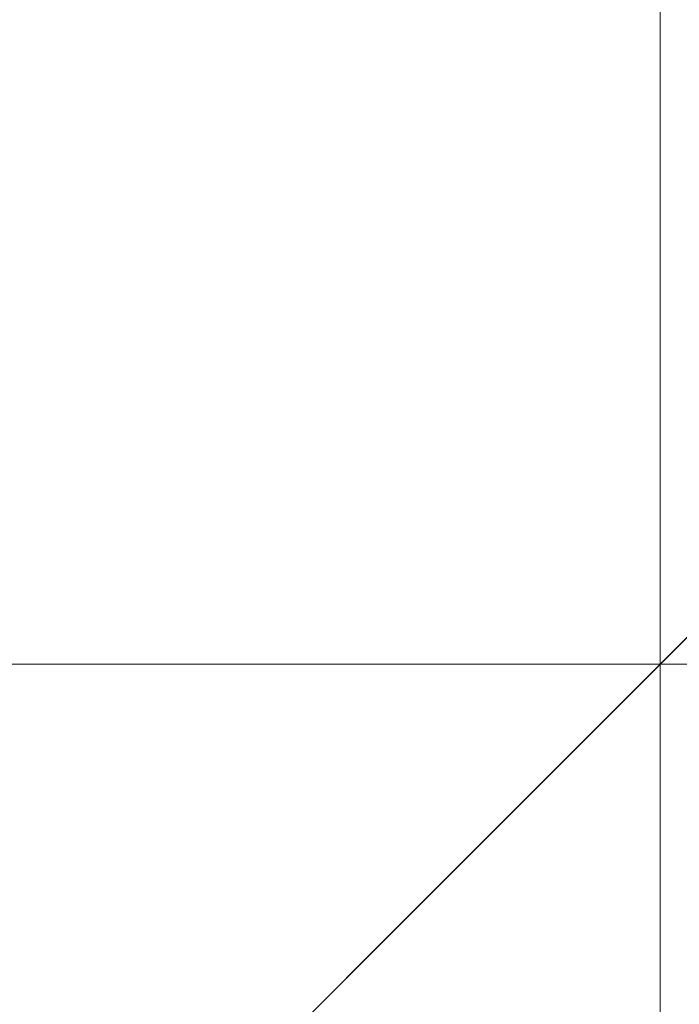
# Model space of a CAD drawing. Header units: millimetres. Extents: x -2623 to 24971, y -2173 to 12621.
# Tile 218 of 256: x 1499.49 to 1500.015, y -100.598 to -99.814. Entities that reach past the tile are written whole.
import ezdxf

# ---------------------------------------------------------------- set-up
doc = ezdxf.new("R2010")
doc.units = ezdxf.units.MM
for name, color, linetype, lineweight in [('Top Dimensions', 4, 'Continuous', 5), ('Top Dimensions @ 0.01', 4, 'Continuous', 5), ('Top Dimensions @ 0.1', 4, 'Continuous', 5), ('Top Dimensions @ 0.25', 4, 'Continuous', 5), ('Top Dimensions @ 0.5', 4, 'Continuous', 5), ('Top Dimensions @ 1 (1)', 4, 'Continuous', 5), ('Top Dimensions @ 1 (2)', 4, 'Continuous', 5), ('Top Dimensions @ 10', 4, 'Continuous', 5), ('Top Dimensions @ 100', 4, 'Continuous', 5), ('Top Dimensions @ 12', 4, 'Continuous', 5), ('Top Dimensions @ 128', 4, 'Continuous', 5), ('Top Dimensions @ 1536', 4, 'Continuous', 5), ('Top Dimensions @ 16 (1)', 4, 'Continuous', 5), ('Top Dimensions @ 16 (2)', 4, 'Continuous', 5), ('Top Dimensions @ 192', 4, 'Continuous', 5), ('Top Dimensions @ 2 (1)', 4, 'Continuous', 5), ('Top Dimensions @ 20', 4, 'Continuous', 5), ('Top Dimensions @ 24', 4, 'Continuous', 5), ('Top Dimensions @ 30', 4, 'Continuous', 5), ('Top Dimensions @ 32', 4, 'Continuous', 5), ('Top Dimensions @ 384', 4, 'Continuous', 5), ('Top Dimensions @ 4 (1)', 4, 'Continuous', 5), ('Top Dimensions @ 4 (2)', 4, 'Continuous', 5), ('Top Dimensions @ 40', 4, 'Continuous', 5), ('Top Dimensions @ 48', 4, 'Continuous', 5), ('Top Dimensions @ 5', 4, 'Continuous', 5), ('Top Dimensions @ 50', 4, 'Continuous', 5), ('Top Dimensions @ 64', 4, 'Continuous', 5), ('Top Dimensions @ 768', 4, 'Continuous', 5), ('Top Dimensions @ 8 (1)', 4, 'Continuous', 5), ('Top Dimensions @ 8 (2)', 4, 'Continuous', 5), ('Top Dimensions @ 96', 4, 'Continuous', 5)]:
    doc.layers.add(name, color=color, linetype=linetype, lineweight=lineweight)
doc.styles.add('Arial-1.500', font='txt', dxfattribs={"height": 1.5})
doc.dimstyles.new('Dim-Style 5', dxfattribs={"dimtxt": 0.18, "dimasz": 1, "dimexe": 0.5, "dimexo": 0, "dimgap": 1, "dimtad": 1, "dimdec": 0, "dimzin": 0, "dimdsep": 46, "dimtxsty": 'Arial-1.500', "dimblk": 'OBLIQUE', "dimcen": 0.09, "dimclrd": 4, "dimclre": 4, "dimclrt": 4, "dimadec": 0, "dimazin": 0, "dimtfac": 1, "dimtdec": 4, "dimtmove": 0, "dimatfit": 1, "dimfxl": 1, "dimfxlon": 1, "dimtolj": 1, "dimtzin": 0, "dimlwd": 5, "dimlwe": 5, "dimarcsym": 0})

# ---------------------------------------------------------------- blocks, each defined once
blk = doc.blocks.new('_Oblique')
at = {"color": 0, "linetype": 'ByBlock', "lineweight": -2}
blk.add_line((-0.5, -0.5), (0.5, 0.5), dxfattribs=at)
blk = doc.blocks.new('*D134')
at = {"layer": 'Defpoints', "color": 0}
for p in [(0, 0), (1500, 0), (1500, -100.32715)]:
    blk.add_point(p, dxfattribs=at)
at = {"layer": 'Top Dimensions', "color": 4, "linetype": 'Continuous', "lineweight": 5}
for p, q in [((0, -99.32715), (0, -100.82715)), ((1500, -99.32715), (1500, -100.82715)), ((0, -100.32715), (1500, -100.32715))]:
    blk.add_line(p, q, dxfattribs=at)
at = {"layer": 'Top Dimensions', "color": 4, "lineweight": 5, "rotation": 180}
blk.add_blockref('_Oblique', (0, -100.32715), dxfattribs=at)
at = {"layer": 'Top Dimensions', "color": 4, "lineweight": 5}
blk.add_blockref('_Oblique', (1500, -100.32715), dxfattribs=at)
at = {"layer": 'Top Dimensions', "color": 4, "insert": (750, -98.5614), "char_height": 1.5, "attachment_point": 5, "style": 'Arial-1.500'}
blk.add_mtext('\\A1;1500', dxfattribs=at)
blk = doc.blocks.new('*D135')
at = {"layer": 'Defpoints', "color": 0}
for p in [(0, 0), (1500, 0), (1500, -100.32715)]:
    blk.add_point(p, dxfattribs=at)
at = {"layer": 'Top Dimensions', "color": 4, "linetype": 'Continuous', "lineweight": 5}
for p, q in [((0, -88.32715), (0, -106.32715)), ((1500, -88.32715), (1500, -106.32715)), ((0, -100.32715), (1500, -100.32715))]:
    blk.add_line(p, q, dxfattribs=at)
at = {"layer": 'Top Dimensions', "color": 4, "lineweight": 5, "xscale": 12, "yscale": 12, "zscale": 12, "rotation": 180}
blk.add_blockref('_Oblique', (0, -100.32715), dxfattribs=at)
at = {"layer": 'Top Dimensions', "color": 4, "lineweight": 5, "xscale": 12, "yscale": 12, "zscale": 12}
blk.add_blockref('_Oblique', (1500, -100.32715), dxfattribs=at)
at = {"layer": 'Top Dimensions', "color": 4, "insert": (750, -79.13815), "char_height": 18, "attachment_point": 5, "style": 'Arial-1.500'}
blk.add_mtext('\\A1;1500', dxfattribs=at)
blk = doc.blocks.new('*D136')
at = {"layer": 'Defpoints', "color": 0}
for p in [(0, 0), (1500, 0), (1500, -100.32715)]:
    blk.add_point(p, dxfattribs=at)
at = {"layer": 'Top Dimensions', "color": 4, "linetype": 'Continuous', "lineweight": 5}
for p, q in [((0, -99.32715), (0, -100.82715)), ((1500, -99.32715), (1500, -100.82715)), ((0, -100.32715), (1500, -100.32715))]:
    blk.add_line(p, q, dxfattribs=at)
at = {"layer": 'Top Dimensions', "color": 4, "lineweight": 5, "rotation": 180}
blk.add_blockref('_Oblique', (0, -100.32715), dxfattribs=at)
at = {"layer": 'Top Dimensions', "color": 4, "lineweight": 5}
blk.add_blockref('_Oblique', (1500, -100.32715), dxfattribs=at)
at = {"layer": 'Top Dimensions', "color": 4, "insert": (750, -98.5614), "char_height": 1.5, "attachment_point": 5, "style": 'Arial-1.500'}
blk.add_mtext('\\A1;1500', dxfattribs=at)
blk = doc.blocks.new('*D137')
at = {"layer": 'Defpoints', "color": 0}
for p in [(0, 0), (1500, 0), (1500, -100.32715)]:
    blk.add_point(p, dxfattribs=at)
at = {"layer": 'Top Dimensions', "color": 4, "linetype": 'Continuous', "lineweight": 5}
for p, q in [((0, -92.32715), (0, -104.32715)), ((1500, -92.32715), (1500, -104.32715)), ((0, -100.32715), (1500, -100.32715))]:
    blk.add_line(p, q, dxfattribs=at)
at = {"layer": 'Top Dimensions', "color": 4, "lineweight": 5, "xscale": 8, "yscale": 8, "zscale": 8, "rotation": 180}
blk.add_blockref('_Oblique', (0, -100.32715), dxfattribs=at)
at = {"layer": 'Top Dimensions', "color": 4, "lineweight": 5, "xscale": 8, "yscale": 8, "zscale": 8}
blk.add_blockref('_Oblique', (1500, -100.32715), dxfattribs=at)
at = {"layer": 'Top Dimensions', "color": 4, "insert": (750, -86.20115), "char_height": 12, "attachment_point": 5, "style": 'Arial-1.500'}
blk.add_mtext('\\A1;1500', dxfattribs=at)
blk = doc.blocks.new('*D138')
at = {"layer": 'Defpoints', "color": 0}
for p in [(0, 0), (1500, 0), (1500, -100.32715)]:
    blk.add_point(p, dxfattribs=at)
at = {"layer": 'Top Dimensions', "color": 4, "linetype": 'Continuous', "lineweight": 5}
for p, q in [((0, 0), (0, -868.32715)), ((1500, 0), (1500, -868.32715)), ((0, -100.32715), (-1536, -100.32715)), ((0, -100.32715), (1500, -100.32715)), ((1500, -100.32715), (12755.04, -100.32715))]:
    blk.add_line(p, q, dxfattribs=at)
at = {"layer": 'Top Dimensions', "color": 4, "lineweight": 5, "xscale": 1536, "yscale": 1536, "zscale": 1536}
blk.add_blockref('_Oblique', (0, -100.32715), dxfattribs=at)
at = {"layer": 'Top Dimensions', "color": 4, "lineweight": 5, "xscale": 1536, "yscale": 1536, "zscale": 1536, "rotation": 180}
blk.add_blockref('_Oblique', (1500, -100.32715), dxfattribs=at)
at = {"layer": 'Top Dimensions', "color": 4, "insert": (9431.52, 2611.86485), "char_height": 2304, "attachment_point": 5, "style": 'Arial-1.500'}
blk.add_mtext('\\A1;1500', dxfattribs=at)
blk = doc.blocks.new('*D139')
at = {"layer": 'Defpoints', "color": 0}
for p in [(0, 0), (1500, 0), (1500, -100.32715)]:
    blk.add_point(p, dxfattribs=at)
at = {"layer": 'Top Dimensions', "color": 4, "linetype": 'Continuous', "lineweight": 5}
for p, q in [((0, 0), (0, -196.32715)), ((1500, 0), (1500, -196.32715)), ((0, -100.32715), (1500, -100.32715))]:
    blk.add_line(p, q, dxfattribs=at)
at = {"layer": 'Top Dimensions', "color": 4, "lineweight": 5, "xscale": 192, "yscale": 192, "zscale": 192, "rotation": 180}
blk.add_blockref('_Oblique', (0, -100.32715), dxfattribs=at)
at = {"layer": 'Top Dimensions', "color": 4, "lineweight": 5, "xscale": 192, "yscale": 192, "zscale": 192}
blk.add_blockref('_Oblique', (1500, -100.32715), dxfattribs=at)
at = {"layer": 'Top Dimensions', "color": 4, "insert": (750, 238.69685), "char_height": 288, "attachment_point": 5, "style": 'Arial-1.500'}
blk.add_mtext('\\A1;1500', dxfattribs=at)
blk = doc.blocks.new('*D140')
at = {"layer": 'Defpoints', "color": 0}
for p in [(0, 0), (1500, 0), (1500, -100.32715)]:
    blk.add_point(p, dxfattribs=at)
at = {"layer": 'Top Dimensions', "color": 4, "linetype": 'Continuous', "lineweight": 5}
for p, q in [((0, -76.32715), (0, -112.32715)), ((1500, -76.32715), (1500, -112.32715)), ((0, -100.32715), (1500, -100.32715))]:
    blk.add_line(p, q, dxfattribs=at)
at = {"layer": 'Top Dimensions', "color": 4, "lineweight": 5, "xscale": 24, "yscale": 24, "zscale": 24, "rotation": 180}
blk.add_blockref('_Oblique', (0, -100.32715), dxfattribs=at)
at = {"layer": 'Top Dimensions', "color": 4, "lineweight": 5, "xscale": 24, "yscale": 24, "zscale": 24}
blk.add_blockref('_Oblique', (1500, -100.32715), dxfattribs=at)
at = {"layer": 'Top Dimensions', "color": 4, "insert": (750, -57.94915), "char_height": 36, "attachment_point": 5, "style": 'Arial-1.500'}
blk.add_mtext('\\A1;1500', dxfattribs=at)
blk = doc.blocks.new('*D141')
at = {"layer": 'Defpoints', "color": 0}
for p in [(0, 0), (1500, 0), (1500, -100.32715)]:
    blk.add_point(p, dxfattribs=at)
at = {"layer": 'Top Dimensions', "color": 4, "linetype": 'Continuous', "lineweight": 5}
for p, q in [((0, 0), (0, -292.32715)), ((1500, 0), (1500, -292.32715)), ((0, -100.32715), (-384, -100.32715)), ((0, -100.32715), (1500, -100.32715)), ((1500, -100.32715), (4313.76, -100.32715))]:
    blk.add_line(p, q, dxfattribs=at)
at = {"layer": 'Top Dimensions', "color": 4, "lineweight": 5, "xscale": 384, "yscale": 384, "zscale": 384}
blk.add_blockref('_Oblique', (0, -100.32715), dxfattribs=at)
at = {"layer": 'Top Dimensions', "color": 4, "lineweight": 5, "xscale": 384, "yscale": 384, "zscale": 384, "rotation": 180}
blk.add_blockref('_Oblique', (1500, -100.32715), dxfattribs=at)
at = {"layer": 'Top Dimensions', "color": 4, "insert": (3482.88, 577.72085), "char_height": 576, "attachment_point": 5, "style": 'Arial-1.500'}
blk.add_mtext('\\A1;1500', dxfattribs=at)
blk = doc.blocks.new('*D142')
at = {"layer": 'Defpoints', "color": 0}
for p in [(0, 0), (1500, 0), (1500, -100.32715)]:
    blk.add_point(p, dxfattribs=at)
at = {"layer": 'Top Dimensions', "color": 4, "linetype": 'Continuous', "lineweight": 5}
for p, q in [((0, -52.32715), (0, -124.32715)), ((1500, -52.32715), (1500, -124.32715)), ((0, -100.32715), (1500, -100.32715))]:
    blk.add_line(p, q, dxfattribs=at)
at = {"layer": 'Top Dimensions', "color": 4, "lineweight": 5, "xscale": 48, "yscale": 48, "zscale": 48, "rotation": 180}
blk.add_blockref('_Oblique', (0, -100.32715), dxfattribs=at)
at = {"layer": 'Top Dimensions', "color": 4, "lineweight": 5, "xscale": 48, "yscale": 48, "zscale": 48}
blk.add_blockref('_Oblique', (1500, -100.32715), dxfattribs=at)
at = {"layer": 'Top Dimensions', "color": 4, "insert": (750, -15.57115), "char_height": 72, "attachment_point": 5, "style": 'Arial-1.500'}
blk.add_mtext('\\A1;1500', dxfattribs=at)
blk = doc.blocks.new('*D143')
at = {"layer": 'Defpoints', "color": 0}
for p in [(0, 0), (1500, 0), (1500, -100.32715)]:
    blk.add_point(p, dxfattribs=at)
at = {"layer": 'Top Dimensions', "color": 4, "linetype": 'Continuous', "lineweight": 5}
for p, q in [((0, 0), (0, -484.32715)), ((1500, 0), (1500, -484.32715)), ((0, -100.32715), (-768, -100.32715)), ((0, -100.32715), (1500, -100.32715)), ((1500, -100.32715), (7127.52, -100.32715))]:
    blk.add_line(p, q, dxfattribs=at)
at = {"layer": 'Top Dimensions', "color": 4, "lineweight": 5, "xscale": 768, "yscale": 768, "zscale": 768}
blk.add_blockref('_Oblique', (0, -100.32715), dxfattribs=at)
at = {"layer": 'Top Dimensions', "color": 4, "lineweight": 5, "xscale": 768, "yscale": 768, "zscale": 768, "rotation": 180}
blk.add_blockref('_Oblique', (1500, -100.32715), dxfattribs=at)
at = {"layer": 'Top Dimensions', "color": 4, "insert": (5465.76, 1255.76885), "char_height": 1152, "attachment_point": 5, "style": 'Arial-1.500'}
blk.add_mtext('\\A1;1500', dxfattribs=at)
blk = doc.blocks.new('*D144')
at = {"layer": 'Defpoints', "color": 0}
for p in [(0, 0), (1500, 0), (1500, -100.32715)]:
    blk.add_point(p, dxfattribs=at)
at = {"layer": 'Top Dimensions', "color": 4, "linetype": 'Continuous', "lineweight": 5}
for p, q in [((0, -4.32715), (0, -148.32715)), ((1500, -4.32715), (1500, -148.32715)), ((0, -100.32715), (1500, -100.32715))]:
    blk.add_line(p, q, dxfattribs=at)
at = {"layer": 'Top Dimensions', "color": 4, "lineweight": 5, "xscale": 96, "yscale": 96, "zscale": 96, "rotation": 180}
blk.add_blockref('_Oblique', (0, -100.32715), dxfattribs=at)
at = {"layer": 'Top Dimensions', "color": 4, "lineweight": 5, "xscale": 96, "yscale": 96, "zscale": 96}
blk.add_blockref('_Oblique', (1500, -100.32715), dxfattribs=at)
at = {"layer": 'Top Dimensions', "color": 4, "insert": (750, 69.18485), "char_height": 144, "attachment_point": 5, "style": 'Arial-1.500'}
blk.add_mtext('\\A1;1500', dxfattribs=at)
blk = doc.blocks.new('*D145')
at = {"layer": 'Defpoints', "color": 0}
for p in [(0, 0), (1500, 0), (1500, -100.32715)]:
    blk.add_point(p, dxfattribs=at)
at = {"layer": 'Top Dimensions', "color": 4, "linetype": 'Continuous', "lineweight": 5}
for p, q in [((0, -100.31715), (0, -100.33215)), ((1500, -100.31715), (1500, -100.33215)), ((0, -100.32715), (1500, -100.32715))]:
    blk.add_line(p, q, dxfattribs=at)
at = {"layer": 'Top Dimensions', "color": 4, "lineweight": 5, "xscale": 0.01, "yscale": 0.01, "zscale": 0.01, "rotation": 180}
blk.add_blockref('_Oblique', (0, -100.32715), dxfattribs=at)
at = {"layer": 'Top Dimensions', "color": 4, "lineweight": 5, "xscale": 0.01, "yscale": 0.01, "zscale": 0.01}
blk.add_blockref('_Oblique', (1500, -100.32715), dxfattribs=at)
at = {"layer": 'Top Dimensions', "color": 4, "insert": (750, -100.3095), "char_height": 0.015, "attachment_point": 5, "style": 'Arial-1.500'}
blk.add_mtext('\\A1;1500', dxfattribs=at)
blk = doc.blocks.new('*D146')
at = {"layer": 'Defpoints', "color": 0}
for p in [(0, 0), (1500, 0), (1500, -100.32715)]:
    blk.add_point(p, dxfattribs=at)
at = {"layer": 'Top Dimensions', "color": 4, "linetype": 'Continuous', "lineweight": 5}
for p, q in [((0, -100.22715), (0, -100.37715)), ((1500, -100.22715), (1500, -100.37715)), ((0, -100.32715), (1500, -100.32715))]:
    blk.add_line(p, q, dxfattribs=at)
at = {"layer": 'Top Dimensions', "color": 4, "lineweight": 5, "xscale": 0.1, "yscale": 0.1, "zscale": 0.1, "rotation": 180}
blk.add_blockref('_Oblique', (0, -100.32715), dxfattribs=at)
at = {"layer": 'Top Dimensions', "color": 4, "lineweight": 5, "xscale": 0.1, "yscale": 0.1, "zscale": 0.1}
blk.add_blockref('_Oblique', (1500, -100.32715), dxfattribs=at)
at = {"layer": 'Top Dimensions', "color": 4, "insert": (750, -100.15058), "char_height": 0.15, "attachment_point": 5, "style": 'Arial-1.500'}
blk.add_mtext('\\A1;1500', dxfattribs=at)
blk = doc.blocks.new('*D147')
at = {"layer": 'Defpoints', "color": 0}
for p in [(0, 0), (1500, 0), (1500, -100.32715)]:
    blk.add_point(p, dxfattribs=at)
at = {"layer": 'Top Dimensions', "color": 4, "linetype": 'Continuous', "lineweight": 5}
for p, q in [((0, -90.32715), (0, -105.32715)), ((1500, -90.32715), (1500, -105.32715)), ((0, -100.32715), (1500, -100.32715))]:
    blk.add_line(p, q, dxfattribs=at)
at = {"layer": 'Top Dimensions', "color": 4, "lineweight": 5, "xscale": 10, "yscale": 10, "zscale": 10, "rotation": 180}
blk.add_blockref('_Oblique', (0, -100.32715), dxfattribs=at)
at = {"layer": 'Top Dimensions', "color": 4, "lineweight": 5, "xscale": 10, "yscale": 10, "zscale": 10}
blk.add_blockref('_Oblique', (1500, -100.32715), dxfattribs=at)
at = {"layer": 'Top Dimensions', "color": 4, "insert": (750, -82.66965), "char_height": 15, "attachment_point": 5, "style": 'Arial-1.500'}
blk.add_mtext('\\A1;1500', dxfattribs=at)
blk = doc.blocks.new('*D148')
at = {"layer": 'Defpoints', "color": 0}
for p in [(0, 0), (1500, 0), (1500, -100.32715)]:
    blk.add_point(p, dxfattribs=at)
at = {"layer": 'Top Dimensions', "color": 4, "linetype": 'Continuous', "lineweight": 5}
for p, q in [((0, -0.32715), (0, -150.32715)), ((1500, -0.32715), (1500, -150.32715)), ((0, -100.32715), (1500, -100.32715))]:
    blk.add_line(p, q, dxfattribs=at)
at = {"layer": 'Top Dimensions', "color": 4, "lineweight": 5, "xscale": 100, "yscale": 100, "zscale": 100, "rotation": 180}
blk.add_blockref('_Oblique', (0, -100.32715), dxfattribs=at)
at = {"layer": 'Top Dimensions', "color": 4, "lineweight": 5, "xscale": 100, "yscale": 100, "zscale": 100}
blk.add_blockref('_Oblique', (1500, -100.32715), dxfattribs=at)
at = {"layer": 'Top Dimensions', "color": 4, "insert": (750, 76.24785), "char_height": 150, "attachment_point": 5, "style": 'Arial-1.500'}
blk.add_mtext('\\A1;1500', dxfattribs=at)
blk = doc.blocks.new('*D149')
at = {"layer": 'Defpoints', "color": 0}
for p in [(0, 0), (1500, 0), (1500, -100.32715)]:
    blk.add_point(p, dxfattribs=at)
at = {"layer": 'Top Dimensions', "color": 4, "linetype": 'Continuous', "lineweight": 5}
for p, q in [((0, -84.32715), (0, -108.32715)), ((1500, -84.32715), (1500, -108.32715)), ((0, -100.32715), (1500, -100.32715))]:
    blk.add_line(p, q, dxfattribs=at)
at = {"layer": 'Top Dimensions', "color": 4, "lineweight": 5, "xscale": 16, "yscale": 16, "zscale": 16, "rotation": 180}
blk.add_blockref('_Oblique', (0, -100.32715), dxfattribs=at)
at = {"layer": 'Top Dimensions', "color": 4, "lineweight": 5, "xscale": 16, "yscale": 16, "zscale": 16}
blk.add_blockref('_Oblique', (1500, -100.32715), dxfattribs=at)
at = {"layer": 'Top Dimensions', "color": 4, "insert": (750, -72.07515), "char_height": 24, "attachment_point": 5, "style": 'Arial-1.500'}
blk.add_mtext('\\A1;1500', dxfattribs=at)
blk = doc.blocks.new('*D150')
at = {"layer": 'Defpoints', "color": 0}
for p in [(0, 0), (1500, 0), (1500, -100.32715)]:
    blk.add_point(p, dxfattribs=at)
at = {"layer": 'Top Dimensions', "color": 4, "linetype": 'Continuous', "lineweight": 5}
for p, q in [((0, -98.32715), (0, -101.32715)), ((1500, -98.32715), (1500, -101.32715)), ((0, -100.32715), (1500, -100.32715))]:
    blk.add_line(p, q, dxfattribs=at)
at = {"layer": 'Top Dimensions', "color": 4, "lineweight": 5, "xscale": 2, "yscale": 2, "zscale": 2, "rotation": 180}
blk.add_blockref('_Oblique', (0, -100.32715), dxfattribs=at)
at = {"layer": 'Top Dimensions', "color": 4, "lineweight": 5, "xscale": 2, "yscale": 2, "zscale": 2}
blk.add_blockref('_Oblique', (1500, -100.32715), dxfattribs=at)
at = {"layer": 'Top Dimensions', "color": 4, "insert": (750, -96.79565), "char_height": 3, "attachment_point": 5, "style": 'Arial-1.500'}
blk.add_mtext('\\A1;1500', dxfattribs=at)
blk = doc.blocks.new('*D151')
at = {"layer": 'Defpoints', "color": 0}
for p in [(0, 0), (1500, 0), (1500, -100.32715)]:
    blk.add_point(p, dxfattribs=at)
at = {"layer": 'Top Dimensions', "color": 4, "linetype": 'Continuous', "lineweight": 5}
for p, q in [((0, -80.32715), (0, -110.32715)), ((1500, -80.32715), (1500, -110.32715)), ((0, -100.32715), (1500, -100.32715))]:
    blk.add_line(p, q, dxfattribs=at)
at = {"layer": 'Top Dimensions', "color": 4, "lineweight": 5, "xscale": 20, "yscale": 20, "zscale": 20, "rotation": 180}
blk.add_blockref('_Oblique', (0, -100.32715), dxfattribs=at)
at = {"layer": 'Top Dimensions', "color": 4, "lineweight": 5, "xscale": 20, "yscale": 20, "zscale": 20}
blk.add_blockref('_Oblique', (1500, -100.32715), dxfattribs=at)
at = {"layer": 'Top Dimensions', "color": 4, "insert": (750, -65.01215), "char_height": 30, "attachment_point": 5, "style": 'Arial-1.500'}
blk.add_mtext('\\A1;1500', dxfattribs=at)
blk = doc.blocks.new('*D152')
at = {"layer": 'Defpoints', "color": 0}
for p in [(0, 0), (1500, 0), (1500, -100.32715)]:
    blk.add_point(p, dxfattribs=at)
at = {"layer": 'Top Dimensions', "color": 4, "linetype": 'Continuous', "lineweight": 5}
for p, q in [((0, -70.32715), (0, -115.32715)), ((1500, -70.32715), (1500, -115.32715)), ((0, -100.32715), (1500, -100.32715))]:
    blk.add_line(p, q, dxfattribs=at)
at = {"layer": 'Top Dimensions', "color": 4, "lineweight": 5, "xscale": 30, "yscale": 30, "zscale": 30, "rotation": 180}
blk.add_blockref('_Oblique', (0, -100.32715), dxfattribs=at)
at = {"layer": 'Top Dimensions', "color": 4, "lineweight": 5, "xscale": 30, "yscale": 30, "zscale": 30}
blk.add_blockref('_Oblique', (1500, -100.32715), dxfattribs=at)
at = {"layer": 'Top Dimensions', "color": 4, "insert": (750, -47.35465), "char_height": 45, "attachment_point": 5, "style": 'Arial-1.500'}
blk.add_mtext('\\A1;1500', dxfattribs=at)
blk = doc.blocks.new('*D153')
at = {"layer": 'Defpoints', "color": 0}
for p in [(0, 0), (1500, 0), (1500, -100.32715)]:
    blk.add_point(p, dxfattribs=at)
at = {"layer": 'Top Dimensions', "color": 4, "linetype": 'Continuous', "lineweight": 5}
for p, q in [((0, -96.32715), (0, -102.32715)), ((1500, -96.32715), (1500, -102.32715)), ((0, -100.32715), (1500, -100.32715))]:
    blk.add_line(p, q, dxfattribs=at)
at = {"layer": 'Top Dimensions', "color": 4, "lineweight": 5, "xscale": 4, "yscale": 4, "zscale": 4, "rotation": 180}
blk.add_blockref('_Oblique', (0, -100.32715), dxfattribs=at)
at = {"layer": 'Top Dimensions', "color": 4, "lineweight": 5, "xscale": 4, "yscale": 4, "zscale": 4}
blk.add_blockref('_Oblique', (1500, -100.32715), dxfattribs=at)
at = {"layer": 'Top Dimensions', "color": 4, "insert": (750, -93.26415), "char_height": 6, "attachment_point": 5, "style": 'Arial-1.500'}
blk.add_mtext('\\A1;1500', dxfattribs=at)
blk = doc.blocks.new('*D154')
at = {"layer": 'Defpoints', "color": 0}
for p in [(0, 0), (1500, 0), (1500, -100.32715)]:
    blk.add_point(p, dxfattribs=at)
at = {"layer": 'Top Dimensions', "color": 4, "linetype": 'Continuous', "lineweight": 5}
for p, q in [((0, -60.32715), (0, -120.32715)), ((1500, -60.32715), (1500, -120.32715)), ((0, -100.32715), (1500, -100.32715))]:
    blk.add_line(p, q, dxfattribs=at)
at = {"layer": 'Top Dimensions', "color": 4, "lineweight": 5, "xscale": 40, "yscale": 40, "zscale": 40, "rotation": 180}
blk.add_blockref('_Oblique', (0, -100.32715), dxfattribs=at)
at = {"layer": 'Top Dimensions', "color": 4, "lineweight": 5, "xscale": 40, "yscale": 40, "zscale": 40}
blk.add_blockref('_Oblique', (1500, -100.32715), dxfattribs=at)
at = {"layer": 'Top Dimensions', "color": 4, "insert": (750, -29.69715), "char_height": 60, "attachment_point": 5, "style": 'Arial-1.500'}
blk.add_mtext('\\A1;1500', dxfattribs=at)
blk = doc.blocks.new('*D155')
at = {"layer": 'Defpoints', "color": 0}
for p in [(0, 0), (1500, 0), (1500, -100.32715)]:
    blk.add_point(p, dxfattribs=at)
at = {"layer": 'Top Dimensions', "color": 4, "linetype": 'Continuous', "lineweight": 5}
for p, q in [((0, -95.32715), (0, -102.82715)), ((1500, -95.32715), (1500, -102.82715)), ((0, -100.32715), (1500, -100.32715))]:
    blk.add_line(p, q, dxfattribs=at)
at = {"layer": 'Top Dimensions', "color": 4, "lineweight": 5, "xscale": 5, "yscale": 5, "zscale": 5, "rotation": 180}
blk.add_blockref('_Oblique', (0, -100.32715), dxfattribs=at)
at = {"layer": 'Top Dimensions', "color": 4, "lineweight": 5, "xscale": 5, "yscale": 5, "zscale": 5}
blk.add_blockref('_Oblique', (1500, -100.32715), dxfattribs=at)
at = {"layer": 'Top Dimensions', "color": 4, "insert": (750, -91.4984), "char_height": 7.5, "attachment_point": 5, "style": 'Arial-1.500'}
blk.add_mtext('\\A1;1500', dxfattribs=at)
blk = doc.blocks.new('*D156')
at = {"layer": 'Defpoints', "color": 0}
for p in [(0, 0), (1500, 0), (1500, -100.32715)]:
    blk.add_point(p, dxfattribs=at)
at = {"layer": 'Top Dimensions', "color": 4, "linetype": 'Continuous', "lineweight": 5}
for p, q in [((0, -50.32715), (0, -125.32715)), ((1500, -50.32715), (1500, -125.32715)), ((0, -100.32715), (1500, -100.32715))]:
    blk.add_line(p, q, dxfattribs=at)
at = {"layer": 'Top Dimensions', "color": 4, "lineweight": 5, "xscale": 50, "yscale": 50, "zscale": 50, "rotation": 180}
blk.add_blockref('_Oblique', (0, -100.32715), dxfattribs=at)
at = {"layer": 'Top Dimensions', "color": 4, "lineweight": 5, "xscale": 50, "yscale": 50, "zscale": 50}
blk.add_blockref('_Oblique', (1500, -100.32715), dxfattribs=at)
at = {"layer": 'Top Dimensions', "color": 4, "insert": (750, -12.03965), "char_height": 75, "attachment_point": 5, "style": 'Arial-1.500'}
blk.add_mtext('\\A1;1500', dxfattribs=at)
blk = doc.blocks.new('*D157')
at = {"layer": 'Defpoints', "color": 0}
for p in [(0, 0), (1500, 0), (1500, -100.32715)]:
    blk.add_point(p, dxfattribs=at)
at = {"layer": 'Top Dimensions', "color": 4, "linetype": 'Continuous', "lineweight": 5}
for p, q in [((0, -92.32715), (0, -104.32715)), ((1500, -92.32715), (1500, -104.32715)), ((0, -100.32715), (1500, -100.32715))]:
    blk.add_line(p, q, dxfattribs=at)
at = {"layer": 'Top Dimensions', "color": 4, "lineweight": 5, "xscale": 8, "yscale": 8, "zscale": 8, "rotation": 180}
blk.add_blockref('_Oblique', (0, -100.32715), dxfattribs=at)
at = {"layer": 'Top Dimensions', "color": 4, "lineweight": 5, "xscale": 8, "yscale": 8, "zscale": 8}
blk.add_blockref('_Oblique', (1500, -100.32715), dxfattribs=at)
at = {"layer": 'Top Dimensions', "color": 4, "insert": (750, -86.20115), "char_height": 12, "attachment_point": 5, "style": 'Arial-1.500'}
blk.add_mtext('\\A1;1500', dxfattribs=at)
blk = doc.blocks.new('*D158')
at = {"layer": 'Defpoints', "color": 0}
for p in [(0, 0), (1500, 0), (1500, -100.32715)]:
    blk.add_point(p, dxfattribs=at)
at = {"layer": 'Top Dimensions', "color": 4, "linetype": 'Continuous', "lineweight": 5}
for p, q in [((0, -99.82715), (0, -100.57715)), ((1500, -99.82715), (1500, -100.57715)), ((0, -100.32715), (1500, -100.32715))]:
    blk.add_line(p, q, dxfattribs=at)
at = {"layer": 'Top Dimensions', "color": 4, "lineweight": 5, "xscale": 0.5, "yscale": 0.5, "zscale": 0.5, "rotation": 180}
blk.add_blockref('_Oblique', (0, -100.32715), dxfattribs=at)
at = {"layer": 'Top Dimensions', "color": 4, "lineweight": 5, "xscale": 0.5, "yscale": 0.5, "zscale": 0.5}
blk.add_blockref('_Oblique', (1500, -100.32715), dxfattribs=at)
at = {"layer": 'Top Dimensions', "color": 4, "insert": (750, -99.44428), "char_height": 0.75, "attachment_point": 5, "style": 'Arial-1.500'}
blk.add_mtext('\\A1;1500', dxfattribs=at)
blk = doc.blocks.new('*D159')
at = {"layer": 'Defpoints', "color": 0}
for p in [(0, 0), (1500, 0), (1500, -100.32715)]:
    blk.add_point(p, dxfattribs=at)
at = {"layer": 'Top Dimensions', "color": 4, "linetype": 'Continuous', "lineweight": 5}
for p, q in [((0, -96.32715), (0, -102.32715)), ((1500, -96.32715), (1500, -102.32715)), ((0, -100.32715), (1500, -100.32715))]:
    blk.add_line(p, q, dxfattribs=at)
at = {"layer": 'Top Dimensions', "color": 4, "lineweight": 5, "xscale": 4, "yscale": 4, "zscale": 4, "rotation": 180}
blk.add_blockref('_Oblique', (0, -100.32715), dxfattribs=at)
at = {"layer": 'Top Dimensions', "color": 4, "lineweight": 5, "xscale": 4, "yscale": 4, "zscale": 4}
blk.add_blockref('_Oblique', (1500, -100.32715), dxfattribs=at)
at = {"layer": 'Top Dimensions', "color": 4, "insert": (750, -93.26415), "char_height": 6, "attachment_point": 5, "style": 'Arial-1.500'}
blk.add_mtext('\\A1;1500', dxfattribs=at)
blk = doc.blocks.new('*D160')
at = {"layer": 'Defpoints', "color": 0}
for p in [(0, 0), (1500, 0), (1500, -100.32715)]:
    blk.add_point(p, dxfattribs=at)
at = {"layer": 'Top Dimensions', "color": 4, "linetype": 'Continuous', "lineweight": 5}
for p, q in [((0, -36.32715), (0, -132.32715)), ((1500, -36.32715), (1500, -132.32715)), ((0, -100.32715), (1500, -100.32715))]:
    blk.add_line(p, q, dxfattribs=at)
at = {"layer": 'Top Dimensions', "color": 4, "lineweight": 5, "xscale": 64, "yscale": 64, "zscale": 64, "rotation": 180}
blk.add_blockref('_Oblique', (0, -100.32715), dxfattribs=at)
at = {"layer": 'Top Dimensions', "color": 4, "lineweight": 5, "xscale": 64, "yscale": 64, "zscale": 64}
blk.add_blockref('_Oblique', (1500, -100.32715), dxfattribs=at)
at = {"layer": 'Top Dimensions', "color": 4, "insert": (750, 12.68085), "char_height": 96, "attachment_point": 5, "style": 'Arial-1.500'}
blk.add_mtext('\\A1;1500', dxfattribs=at)
blk = doc.blocks.new('*D161')
at = {"layer": 'Defpoints', "color": 0}
for p in [(0, 0), (1500, 0), (1500, -100.32715)]:
    blk.add_point(p, dxfattribs=at)
at = {"layer": 'Top Dimensions', "color": 4, "linetype": 'Continuous', "lineweight": 5}
for p, q in [((0, 0), (0, -164.32715)), ((1500, 0), (1500, -164.32715)), ((0, -100.32715), (1500, -100.32715))]:
    blk.add_line(p, q, dxfattribs=at)
at = {"layer": 'Top Dimensions', "color": 4, "lineweight": 5, "xscale": 128, "yscale": 128, "zscale": 128, "rotation": 180}
blk.add_blockref('_Oblique', (0, -100.32715), dxfattribs=at)
at = {"layer": 'Top Dimensions', "color": 4, "lineweight": 5, "xscale": 128, "yscale": 128, "zscale": 128}
blk.add_blockref('_Oblique', (1500, -100.32715), dxfattribs=at)
at = {"layer": 'Top Dimensions', "color": 4, "insert": (750, 125.68885), "char_height": 192, "attachment_point": 5, "style": 'Arial-1.500'}
blk.add_mtext('\\A1;1500', dxfattribs=at)
blk = doc.blocks.new('*D162')
at = {"layer": 'Defpoints', "color": 0}
for p in [(0, 0), (1500, 0), (1500, -100.32715)]:
    blk.add_point(p, dxfattribs=at)
at = {"layer": 'Top Dimensions', "color": 4, "linetype": 'Continuous', "lineweight": 5}
for p, q in [((0, -84.32715), (0, -108.32715)), ((1500, -84.32715), (1500, -108.32715)), ((0, -100.32715), (1500, -100.32715))]:
    blk.add_line(p, q, dxfattribs=at)
at = {"layer": 'Top Dimensions', "color": 4, "lineweight": 5, "xscale": 16, "yscale": 16, "zscale": 16, "rotation": 180}
blk.add_blockref('_Oblique', (0, -100.32715), dxfattribs=at)
at = {"layer": 'Top Dimensions', "color": 4, "lineweight": 5, "xscale": 16, "yscale": 16, "zscale": 16}
blk.add_blockref('_Oblique', (1500, -100.32715), dxfattribs=at)
at = {"layer": 'Top Dimensions', "color": 4, "insert": (750, -72.07515), "char_height": 24, "attachment_point": 5, "style": 'Arial-1.500'}
blk.add_mtext('\\A1;1500', dxfattribs=at)
blk = doc.blocks.new('*D163')
at = {"layer": 'Defpoints', "color": 0}
for p in [(0, 0), (1500, 0), (1500, -100.32715)]:
    blk.add_point(p, dxfattribs=at)
at = {"layer": 'Top Dimensions', "color": 4, "linetype": 'Continuous', "lineweight": 5}
for p, q in [((0, -68.32715), (0, -116.32715)), ((1500, -68.32715), (1500, -116.32715)), ((0, -100.32715), (1500, -100.32715))]:
    blk.add_line(p, q, dxfattribs=at)
at = {"layer": 'Top Dimensions', "color": 4, "lineweight": 5, "xscale": 32, "yscale": 32, "zscale": 32, "rotation": 180}
blk.add_blockref('_Oblique', (0, -100.32715), dxfattribs=at)
at = {"layer": 'Top Dimensions', "color": 4, "lineweight": 5, "xscale": 32, "yscale": 32, "zscale": 32}
blk.add_blockref('_Oblique', (1500, -100.32715), dxfattribs=at)
at = {"layer": 'Top Dimensions', "color": 4, "insert": (750, -43.82315), "char_height": 48, "attachment_point": 5, "style": 'Arial-1.500'}
blk.add_mtext('\\A1;1500', dxfattribs=at)
blk = doc.blocks.new('*D164')
at = {"layer": 'Defpoints', "color": 0}
for p in [(0, 0), (1500, 0), (1500, -100.32715)]:
    blk.add_point(p, dxfattribs=at)
at = {"layer": 'Top Dimensions', "color": 4, "linetype": 'Continuous', "lineweight": 5}
for p, q in [((0, -100.07715), (0, -100.45215)), ((1500, -100.07715), (1500, -100.45215)), ((0, -100.32715), (1500, -100.32715))]:
    blk.add_line(p, q, dxfattribs=at)
at = {"layer": 'Top Dimensions', "color": 4, "lineweight": 5, "xscale": 0.25, "yscale": 0.25, "zscale": 0.25, "rotation": 180}
blk.add_blockref('_Oblique', (0, -100.32715), dxfattribs=at)
at = {"layer": 'Top Dimensions', "color": 4, "lineweight": 5, "xscale": 0.25, "yscale": 0.25, "zscale": 0.25}
blk.add_blockref('_Oblique', (1500, -100.32715), dxfattribs=at)
at = {"layer": 'Top Dimensions', "color": 4, "insert": (750, -99.88572), "char_height": 0.375, "attachment_point": 5, "style": 'Arial-1.500'}
blk.add_mtext('\\A1;1500', dxfattribs=at)
blk = doc.blocks.new('*U171')
at = {"layer": 'Top Dimensions @ 0.01'}
dim = blk.add_linear_dim(base=(1500, -100.32715), p1=(0, 0), p2=(1500, 0), dimstyle='Dim-Style 5', override={"dimscale": 0.01}, dxfattribs=at)
dim.commit()
dim.dimension.update_dxf_attribs({"geometry": '*D145', "text_midpoint": (750, -100.3095)})
at = {"layer": 'Top Dimensions @ 0.1'}
dim = blk.add_linear_dim(base=(1500, -100.32715), p1=(0, 0), p2=(1500, 0), dimstyle='Dim-Style 5', override={"dimscale": 0.1}, dxfattribs=at)
dim.commit()
dim.dimension.update_dxf_attribs({"geometry": '*D146', "text_midpoint": (750, -100.15058)})
at = {"layer": 'Top Dimensions @ 0.25'}
dim = blk.add_linear_dim(base=(1500, -100.32715), p1=(0, 0), p2=(1500, 0), dimstyle='Dim-Style 5', override={"dimscale": 0.25}, dxfattribs=at)
dim.commit()
dim.dimension.update_dxf_attribs({"geometry": '*D164', "text_midpoint": (750, -99.88572)})
at = {"layer": 'Top Dimensions @ 0.5'}
dim = blk.add_linear_dim(base=(1500, -100.32715), p1=(0, 0), p2=(1500, 0), dimstyle='Dim-Style 5', override={"dimscale": 0.5}, dxfattribs=at)
dim.commit()
dim.dimension.update_dxf_attribs({"geometry": '*D158', "text_midpoint": (750, -99.44428)})
at = {"layer": 'Top Dimensions @ 1 (1)'}
dim = blk.add_linear_dim(base=(1500, -100.32715), p1=(0, 0), p2=(1500, 0), dimstyle='Dim-Style 5', override={"dimscale": 1}, dxfattribs=at)
dim.commit()
dim.dimension.update_dxf_attribs({"geometry": '*D134', "text_midpoint": (750, -98.5614)})
dim = blk.add_linear_dim(base=(1500, -100.32715), p1=(0, 0), p2=(1500, 0), dimstyle='Dim-Style 5', override={"dimscale": 1}, dxfattribs=at)
dim.commit()
dim.dimension.update_dxf_attribs({"geometry": '*D134', "text_midpoint": (750, -98.5614)})
at = {"layer": 'Top Dimensions @ 1 (2)'}
dim = blk.add_linear_dim(base=(1500, -100.32715), p1=(0, 0), p2=(1500, 0), dimstyle='Dim-Style 5', override={"dimscale": 1}, dxfattribs=at)
dim.commit()
dim.dimension.update_dxf_attribs({"geometry": '*D136', "text_midpoint": (750, -98.5614)})
at = {"layer": 'Top Dimensions @ 10'}
dim = blk.add_linear_dim(base=(1500, -100.32715), p1=(0, 0), p2=(1500, 0), dimstyle='Dim-Style 5', override={"dimscale": 10}, dxfattribs=at)
dim.commit()
dim.dimension.update_dxf_attribs({"geometry": '*D147', "text_midpoint": (750, -82.66965)})
at = {"layer": 'Top Dimensions @ 100'}
dim = blk.add_linear_dim(base=(1500, -100.32715), p1=(0, 0), p2=(1500, 0), dimstyle='Dim-Style 5', override={"dimscale": 100}, dxfattribs=at)
dim.commit()
dim.dimension.update_dxf_attribs({"geometry": '*D148', "text_midpoint": (750, 76.24785)})
at = {"layer": 'Top Dimensions @ 12'}
dim = blk.add_linear_dim(base=(1500, -100.32715), p1=(0, 0), p2=(1500, 0), dimstyle='Dim-Style 5', override={"dimscale": 12}, dxfattribs=at)
dim.commit()
dim.dimension.update_dxf_attribs({"geometry": '*D135', "text_midpoint": (750, -79.13815)})
at = {"layer": 'Top Dimensions @ 128'}
dim = blk.add_linear_dim(base=(1500, -100.32715), p1=(0, 0), p2=(1500, 0), dimstyle='Dim-Style 5', override={"dimscale": 128}, dxfattribs=at)
dim.commit()
dim.dimension.update_dxf_attribs({"geometry": '*D161', "text_midpoint": (750, 125.68885)})
at = {"layer": 'Top Dimensions @ 1536'}
dim = blk.add_linear_dim(base=(1500, -100.32715), p1=(0, 0), p2=(1500, 0), dimstyle='Dim-Style 5', override={"dimscale": 1536}, dxfattribs=at)
dim.commit()
dim.dimension.update_dxf_attribs({"geometry": '*D138', "text_midpoint": (9431.52, 2611.86485)})
at = {"layer": 'Top Dimensions @ 16 (1)'}
dim = blk.add_linear_dim(base=(1500, -100.32715), p1=(0, 0), p2=(1500, 0), dimstyle='Dim-Style 5', override={"dimscale": 16}, dxfattribs=at)
dim.commit()
dim.dimension.update_dxf_attribs({"geometry": '*D149', "text_midpoint": (750, -72.07515)})
at = {"layer": 'Top Dimensions @ 16 (2)'}
dim = blk.add_linear_dim(base=(1500, -100.32715), p1=(0, 0), p2=(1500, 0), dimstyle='Dim-Style 5', override={"dimscale": 16}, dxfattribs=at)
dim.commit()
dim.dimension.update_dxf_attribs({"geometry": '*D162', "text_midpoint": (750, -72.07515)})
at = {"layer": 'Top Dimensions @ 192'}
dim = blk.add_linear_dim(base=(1500, -100.32715), p1=(0, 0), p2=(1500, 0), dimstyle='Dim-Style 5', override={"dimscale": 192}, dxfattribs=at)
dim.commit()
dim.dimension.update_dxf_attribs({"geometry": '*D139', "text_midpoint": (750, 238.69685)})
at = {"layer": 'Top Dimensions @ 2 (1)'}
dim = blk.add_linear_dim(base=(1500, -100.32715), p1=(0, 0), p2=(1500, 0), dimstyle='Dim-Style 5', override={"dimscale": 2}, dxfattribs=at)
dim.commit()
dim.dimension.update_dxf_attribs({"geometry": '*D150', "text_midpoint": (750, -96.79565)})
at = {"layer": 'Top Dimensions @ 20'}
dim = blk.add_linear_dim(base=(1500, -100.32715), p1=(0, 0), p2=(1500, 0), dimstyle='Dim-Style 5', override={"dimscale": 20}, dxfattribs=at)
dim.commit()
dim.dimension.update_dxf_attribs({"geometry": '*D151', "text_midpoint": (750, -65.01215)})
at = {"layer": 'Top Dimensions @ 24'}
dim = blk.add_linear_dim(base=(1500, -100.32715), p1=(0, 0), p2=(1500, 0), dimstyle='Dim-Style 5', override={"dimscale": 24}, dxfattribs=at)
dim.commit()
dim.dimension.update_dxf_attribs({"geometry": '*D140', "text_midpoint": (750, -57.94915)})
at = {"layer": 'Top Dimensions @ 30'}
dim = blk.add_linear_dim(base=(1500, -100.32715), p1=(0, 0), p2=(1500, 0), dimstyle='Dim-Style 5', override={"dimscale": 30}, dxfattribs=at)
dim.commit()
dim.dimension.update_dxf_attribs({"geometry": '*D152', "text_midpoint": (750, -47.35465)})
at = {"layer": 'Top Dimensions @ 32'}
dim = blk.add_linear_dim(base=(1500, -100.32715), p1=(0, 0), p2=(1500, 0), dimstyle='Dim-Style 5', override={"dimscale": 32}, dxfattribs=at)
dim.commit()
dim.dimension.update_dxf_attribs({"geometry": '*D163', "text_midpoint": (750, -43.82315)})
at = {"layer": 'Top Dimensions @ 384'}
dim = blk.add_linear_dim(base=(1500, -100.32715), p1=(0, 0), p2=(1500, 0), dimstyle='Dim-Style 5', override={"dimscale": 384}, dxfattribs=at)
dim.commit()
dim.dimension.update_dxf_attribs({"geometry": '*D141', "text_midpoint": (3482.88, 577.72085)})
at = {"layer": 'Top Dimensions @ 4 (1)'}
dim = blk.add_linear_dim(base=(1500, -100.32715), p1=(0, 0), p2=(1500, 0), dimstyle='Dim-Style 5', override={"dimscale": 4}, dxfattribs=at)
dim.commit()
dim.dimension.update_dxf_attribs({"geometry": '*D153', "text_midpoint": (750, -93.26415)})
at = {"layer": 'Top Dimensions @ 4 (2)'}
dim = blk.add_linear_dim(base=(1500, -100.32715), p1=(0, 0), p2=(1500, 0), dimstyle='Dim-Style 5', override={"dimscale": 4}, dxfattribs=at)
dim.commit()
dim.dimension.update_dxf_attribs({"geometry": '*D159', "text_midpoint": (750, -93.26415)})
at = {"layer": 'Top Dimensions @ 40'}
dim = blk.add_linear_dim(base=(1500, -100.32715), p1=(0, 0), p2=(1500, 0), dimstyle='Dim-Style 5', override={"dimscale": 40}, dxfattribs=at)
dim.commit()
dim.dimension.update_dxf_attribs({"geometry": '*D154', "text_midpoint": (750, -29.69715)})
at = {"layer": 'Top Dimensions @ 48'}
dim = blk.add_linear_dim(base=(1500, -100.32715), p1=(0, 0), p2=(1500, 0), dimstyle='Dim-Style 5', override={"dimscale": 48}, dxfattribs=at)
dim.commit()
dim.dimension.update_dxf_attribs({"geometry": '*D142', "text_midpoint": (750, -15.57115)})
at = {"layer": 'Top Dimensions @ 5'}
dim = blk.add_linear_dim(base=(1500, -100.32715), p1=(0, 0), p2=(1500, 0), dimstyle='Dim-Style 5', override={"dimscale": 5}, dxfattribs=at)
dim.commit()
dim.dimension.update_dxf_attribs({"geometry": '*D155', "text_midpoint": (750, -91.4984)})
at = {"layer": 'Top Dimensions @ 50'}
dim = blk.add_linear_dim(base=(1500, -100.32715), p1=(0, 0), p2=(1500, 0), dimstyle='Dim-Style 5', override={"dimscale": 50}, dxfattribs=at)
dim.commit()
dim.dimension.update_dxf_attribs({"geometry": '*D156', "text_midpoint": (750, -12.03965)})
at = {"layer": 'Top Dimensions @ 64'}
dim = blk.add_linear_dim(base=(1500, -100.32715), p1=(0, 0), p2=(1500, 0), dimstyle='Dim-Style 5', override={"dimscale": 64}, dxfattribs=at)
dim.commit()
dim.dimension.update_dxf_attribs({"geometry": '*D160', "text_midpoint": (750, 12.68085)})
at = {"layer": 'Top Dimensions @ 768'}
dim = blk.add_linear_dim(base=(1500, -100.32715), p1=(0, 0), p2=(1500, 0), dimstyle='Dim-Style 5', override={"dimscale": 768}, dxfattribs=at)
dim.commit()
dim.dimension.update_dxf_attribs({"geometry": '*D143', "text_midpoint": (5465.76, 1255.76885)})
at = {"layer": 'Top Dimensions @ 8 (1)'}
dim = blk.add_linear_dim(base=(1500, -100.32715), p1=(0, 0), p2=(1500, 0), dimstyle='Dim-Style 5', override={"dimscale": 8}, dxfattribs=at)
dim.commit()
dim.dimension.update_dxf_attribs({"geometry": '*D137', "text_midpoint": (750, -86.20115)})
at = {"layer": 'Top Dimensions @ 8 (2)'}
dim = blk.add_linear_dim(base=(1500, -100.32715), p1=(0, 0), p2=(1500, 0), dimstyle='Dim-Style 5', override={"dimscale": 8}, dxfattribs=at)
dim.commit()
dim.dimension.update_dxf_attribs({"geometry": '*D157', "text_midpoint": (750, -86.20115)})
at = {"layer": 'Top Dimensions @ 96'}
dim = blk.add_linear_dim(base=(1500, -100.32715), p1=(0, 0), p2=(1500, 0), dimstyle='Dim-Style 5', override={"dimscale": 96}, dxfattribs=at)
dim.commit()
dim.dimension.update_dxf_attribs({"geometry": '*D144', "text_midpoint": (750, 69.18485)})

msp = doc.modelspace()

# ---------------------------------------------------------------- block references
at = {"layer": 'Top Dimensions'}
msp.add_blockref('*U171', (0, 0), dxfattribs=at)

doc.saveas('drawing.dxf')
